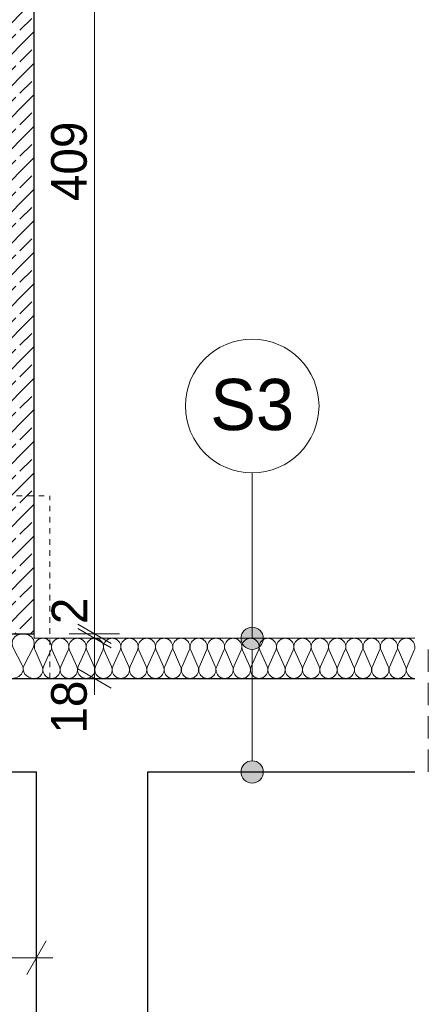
# Model space of a CAD drawing. Extents: x -264238 to -50309, y 31125 to 167795.
# Tile 8 of 256: x -247948 to -246114, y 71182 to 75602. Entities that reach past the tile are written whole.
import ezdxf

# ---------------------------------------------------------------- set-up
doc = ezdxf.new("R2010")
doc.units = 0
doc.header["$MEASUREMENT"] = 0
doc.linetypes.add('Hidden Line', pattern=[50, 25, -25])
doc.linetypes.add('Krawędzie ukryte', pattern=[150, 100, -50])
for name, color, linetype in [('Arch ocieplenie', 7, 'Continuous'), ('Arch opisy', 7, 'Continuous'), ('Arch wymiary', 7, 'Continuous')]:
    doc.layers.add(name, color=color, linetype=linetype)
for name, color, linetype, lineweight in [('Arch ocieplenie_Nr_Pióra__46', 5, 'Continuous', 13), ('Arch opisy_Nr_Pióra__1', 7, 'Continuous', 25), ('Arch opisy_Nr_Pióra__21', 7, 'Continuous', 9), ('Arch schody_Nr_Pióra__1', 7, 'Continuous', 25), ('Arch wykończenie_Nr_Pióra__46', 5, 'Continuous', 13), ('Arch wymiary_Nr_Pióra__21', 7, 'Continuous', 9), ('arch wypelnienia_Nr_Pióra__21', 7, 'Continuous', 9), ('INWENT.ŚCIANY_Nr_Pióra__1', 7, 'Continuous', 25), ('INWENT.ŚCIANY_Nr_Pióra__101', 8, 'Continuous', 13), ('Istniejące stropy_Nr_Pióra__5', 7, 'Continuous', 13)]:
    doc.layers.add(name, color=color, linetype=linetype, lineweight=lineweight)
doc.styles.add('GENERATED_STYLE_1', font='txt')
doc.styles.add('GENERATED_STYLE_5', font='txt')
doc.dimstyles.new('GENERATED_STYLE__1', dxfattribs={"dimtxt": 160.000002, "dimasz": 114, "dimexe": 0.18, "dimexo": 0, "dimgap": 0.09, "dimtad": 1, "dimtih": 1, "dimtoh": 1, "dimdec": 0, "dimlfac": 0.1, "dimzin": 0, "dimdsep": 46, "dimtxsty": 'GENERATED_STYLE_1', "dimblk": 'ARROWHEAD_2', "dimblk1": 'ARROWHEAD_2', "dimblk2": 'ARROWHEAD_2', "dimcen": 0.09, "dimclrd": 7, "dimclre": 7, "dimclrt": 7, "dimazin": 0, "dimtfac": 1, "dimtdec": 4, "dimtmove": 0, "dimatfit": 3, "dimfxl": 0, "dimtolj": 1, "dimtzin": 0, "dimarcsym": 0})
doc.dimstyles.new('GENERATED_STYLE__2', dxfattribs={"dimtxt": 160.000002, "dimasz": 114, "dimexe": 0.18, "dimexo": 0, "dimgap": 0.09, "dimtad": 1, "dimdec": 0, "dimlfac": 0.1, "dimzin": 0, "dimdsep": 46, "dimtxsty": 'GENERATED_STYLE_1', "dimblk": 'ARROWHEAD_2', "dimblk1": 'ARROWHEAD_2', "dimblk2": 'ARROWHEAD_2', "dimcen": 0.09, "dimclrd": 7, "dimclre": 7, "dimclrt": 7, "dimazin": 0, "dimtfac": 1, "dimtdec": 4, "dimtmove": 0, "dimatfit": 3, "dimfxl": 0, "dimtolj": 1, "dimtzin": 0, "dimarcsym": 0})

# ---------------------------------------------------------------- blocks, each defined once
blk = doc.blocks.new('Izolacja cieplna 14_200', base_point=(-246173.6, 72644.9))
at = {"layer": 'Arch ocieplenie_Nr_Pióra__46', "linetype": 'Continuous'}
for p, q in [((-247846.8, 72698.5), (-247879.1, 72771.2)), ((-247808, 72771.2), (-247840.3, 72698.5)), ((-247769.1, 72698.5), (-247801.4, 72771.2)), ((-247730.3, 72771.2), (-247762.6, 72698.5)), ((-247691.5, 72698.5), (-247723.8, 72771.2)), ((-247652.6, 72771.2), (-247684.9, 72698.5)), ((-247613.8, 72698.5), (-247646.1, 72771.2)), ((-247575, 72771.2), (-247607.3, 72698.5)), ((-247536.1, 72698.5), (-247568.4, 72771.2)), ((-247497.3, 72771.2), (-247529.6, 72698.5)), ((-247458.5, 72698.5), (-247490.8, 72771.2)), ((-247419.6, 72771.2), (-247451.9, 72698.5)), ((-247380.8, 72698.5), (-247413.1, 72771.2)), ((-247341.9, 72771.2), (-247374.3, 72698.5)), ((-247303.1, 72698.5), (-247335.4, 72771.2)), ((-247264.3, 72771.2), (-247296.6, 72698.5)), ((-247225.4, 72698.5), (-247257.8, 72771.2)), ((-247186.6, 72771.2), (-247218.9, 72698.5)), ((-247147.8, 72698.5), (-247180.1, 72771.2)), ((-247108.9, 72771.2), (-247141.2, 72698.5)), ((-247070.1, 72698.5), (-247102.4, 72771.2)), ((-247031.3, 72771.2), (-247063.6, 72698.5)), ((-246992.4, 72698.5), (-247024.7, 72771.2)), ((-246953.6, 72771.2), (-246985.9, 72698.5)), ((-246914.8, 72698.5), (-246947.1, 72771.2)), ((-246875.9, 72771.2), (-246908.2, 72698.5)), ((-246837.1, 72698.5), (-246869.4, 72771.2)), ((-246798.3, 72771.2), (-246830.6, 72698.5)), ((-246759.4, 72698.5), (-246791.7, 72771.2)), ((-246720.6, 72771.2), (-246752.9, 72698.5)), ((-246681.7, 72698.5), (-246714.1, 72771.2)), ((-246642.9, 72771.2), (-246675.2, 72698.5)), ((-246604.1, 72698.5), (-246636.4, 72771.2)), ((-246565.2, 72771.2), (-246597.6, 72698.5)), ((-246526.4, 72698.5), (-246558.7, 72771.2)), ((-246487.6, 72771.2), (-246519.9, 72698.5)), ((-246448.7, 72698.5), (-246481, 72771.2)), ((-246409.9, 72771.2), (-246442.2, 72698.5)), ((-246371.1, 72698.5), (-246403.4, 72771.2)), ((-246332.2, 72771.2), (-246364.5, 72698.5)), ((-246293.4, 72698.5), (-246325.7, 72771.2)), ((-246254.6, 72771.2), (-246286.9, 72698.5)), ((-246215.7, 72698.5), (-246248, 72771.2)), ((-246176.9, 72771.2), (-246209.2, 72698.5))]:
    blk.add_line(p, q, dxfattribs=at)
for centre, start_param, end_param in [((-247843.5, 72786.6), 2.728799, 6.695979), ((-247765.9, 72786.6), 2.728799, 6.695979), ((-247688.2, 72786.6), 2.728799, 6.695979), ((-247610.5, 72786.6), 2.728799, 6.695979), ((-247532.9, 72786.6), 2.728799, 6.695979), ((-247455.2, 72786.6), 2.728799, 6.695979), ((-247377.5, 72786.6), 2.728799, 6.695979), ((-247299.8, 72786.6), 2.728799, 6.695979), ((-247222.2, 72786.6), 2.728799, 6.695979), ((-247144.5, 72786.6), 2.728799, 6.695979), ((-247066.8, 72786.6), 2.728799, 6.695979), ((-246989.2, 72786.6), 2.728799, 6.695979), ((-246911.5, 72786.6), 2.728799, 6.695979), ((-246833.8, 72786.6), 2.728799, 6.695979), ((-246756.2, 72786.6), 2.728799, 6.695979), ((-246678.5, 72786.6), 2.728799, 6.695979), ((-246600.8, 72786.6), 2.728799, 6.695979), ((-246523.1, 72786.6), 2.728799, 6.695979), ((-246445.5, 72786.6), 2.728799, 6.695979), ((-246367.8, 72786.6), 2.728799, 6.695979), ((-246290.1, 72786.6), 2.728799, 6.695979), ((-246212.5, 72786.6), 2.728799, 6.695979), ((-247882.4, 72683.1), 1.570796, 3.554385), ((-247804.7, 72683.1), 5.870392, 9.837571), ((-247727, 72683.1), 5.870392, 9.837571), ((-247649.4, 72683.1), 5.870392, 9.837571), ((-247571.7, 72683.1), 5.870392, 9.837571), ((-247494, 72683.1), 5.870392, 9.837571), ((-247416.4, 72683.1), 5.870392, 9.837571), ((-247338.7, 72683.1), 5.870392, 9.837571), ((-247261, 72683.1), 5.870392, 9.837571), ((-247183.3, 72683.1), 5.870392, 9.837571), ((-247105.7, 72683.1), 5.870392, 9.837571), ((-247028, 72683.1), 5.870392, 9.837571), ((-246950.3, 72683.1), 5.870392, 9.837571), ((-246872.7, 72683.1), 5.870392, 9.837571), ((-246795, 72683.1), 5.870392, 9.837571), ((-246717.3, 72683.1), 5.870392, 9.837571), ((-246639.6, 72683.1), 5.870392, 9.837571), ((-246562, 72683.1), 5.870392, 9.837571), ((-246484.3, 72683.1), 5.870392, 9.837571), ((-246406.6, 72683.1), 5.870392, 9.837571), ((-246329, 72683.1), 5.870392, 9.837571), ((-246251.3, 72683.1), 5.870392, 9.837571), ((-246173.6, 72683.1), 5.870392, 7.853982)]:
    blk.add_ellipse(centre, major_axis=(-38.8, 0), ratio=0.985753, start_param=start_param, end_param=end_param, dxfattribs=at)
blk = doc.blocks.new('Izolacja cieplna 14_205', base_point=(-247882.4, 72644.9))
at = {"layer": 'Arch ocieplenie_Nr_Pióra__46', "linetype": 'Continuous'}
for p, q in [((-248036.6, 72704.4), (-248078.2, 72785.3)), ((-247986.6, 72785.3), (-248028.2, 72704.4)), ((-247936.6, 72704.4), (-247978.2, 72785.3)), ((-247886.6, 72785.3), (-247928.2, 72704.4))]:
    blk.add_line(p, q, dxfattribs=at)
for centre, start_param, end_param in [((-248032.4, 72802.3), 2.728799, 6.695979), ((-247932.4, 72802.3), 2.728799, 6.695979), ((-248082.4, 72687.4), 1.570796, 3.554385), ((-247982.4, 72687.4), 5.870392, 9.837571), ((-247882.4, 72687.4), 5.870392, 7.853982)]:
    blk.add_ellipse(centre, major_axis=(-50, 0), ratio=0.850705, start_param=start_param, end_param=end_param, dxfattribs=at)
blk = doc.blocks.new('Linia_90', base_point=(-246904.3, 72224.9))
at = {"layer": 'Arch opisy_Nr_Pióra__21', "linetype": 'Continuous'}
for points in [[(-246854.3, 72824.9), (-246858.1, 72844), (-246868.9, 72860.2), (-246885.2, 72871), (-246904.3, 72874.9), (-246923.4, 72871), (-246939.6, 72860.2), (-246950.5, 72844), (-246954.3, 72824.9), (-246950.5, 72805.7), (-246939.6, 72789.5), (-246923.4, 72778.7), (-246904.3, 72774.9), (-246885.2, 72778.7), (-246868.9, 72789.5), (-246858.1, 72805.7)], [(-246854.3, 72224.9), (-246858.1, 72244), (-246868.9, 72260.2), (-246885.2, 72271), (-246904.3, 72274.9), (-246923.4, 72271), (-246939.6, 72260.2), (-246950.5, 72244), (-246954.3, 72224.9), (-246950.5, 72205.7), (-246939.6, 72189.5), (-246923.4, 72178.7), (-246904.3, 72174.9), (-246885.2, 72178.7), (-246868.9, 72189.5), (-246858.1, 72205.7)]]:
    blk.add_hatch(color=256, dxfattribs=at).paths.add_polyline_path(points, flags=0)
blk.add_line((-246904.3, 72274.9), (-246904.3, 72774.9), dxfattribs=at)
for centre in [(-246904.3, 72824.9), (-246904.3, 72224.9)]:
    blk.add_circle(centre, 50, dxfattribs=at)
blk = doc.blocks.new('Linia_91', base_point=(-246904.3, 72824.9))
at = {"layer": 'Arch opisy_Nr_Pióra__21', "linetype": 'Continuous'}
blk.add_line((-246904.3, 72824.9), (-246904.3, 73568), dxfattribs=at)
blk.add_circle((-246904.3, 73868), 300, dxfattribs=at)
blk = doc.blocks.new('*D1611')
at = {"layer": 'Arch wymiary_Nr_Pióra__21', "linetype": 'Continuous'}
for p, q in [((-248062.4, 71278.5), (-248062.4, 71503.5)), ((-247872.4, 71278.5), (-247872.4, 71503.5)), ((-248019.1, 71466), (-248105.7, 71316)), ((-247915.7, 71316), (-247829.1, 71466)), ((-248062.4, 71391), (-247872.4, 71391)), ((-247872.4, 71391), (-247799, 71391))]:
    blk.add_line(p, q, dxfattribs=at)
at = {"layer": 'Arch wymiary_Nr_Pióra__21', "char_height": 160, "attachment_point": 7, "style": 'GENERATED_STYLE_1'}
for s, insert in [('{106}', (-248848.4, 71423)), ('{19}', (-248310.5, 71423))]:
    blk.add_mtext(s, dxfattribs=dict(at, insert=insert))
blk = doc.blocks.new('ARROWHEAD_2')
at = {"color": 0, "linetype": 'Continuous', "lineweight": 0}
for p, q in [((-0.378, -0.655), (0.378, 0.655)), ((0, 0), (-1, 0))]:
    blk.add_line(p, q, dxfattribs=at)
blk = doc.blocks.new('*D1616')
at = {"layer": 'Arch wymiary_Nr_Pióra__21', "linetype": 'Continuous'}
for p, q in [((-247687.6, 72888.2), (-247537.6, 72801.6)), ((-247537.6, 72781.6), (-247687.6, 72868.2)), ((-247500.1, 72824.9), (-247725.1, 72824.9)), ((-247612.6, 72644.9), (-247612.6, 72824.9)), ((-247687.6, 72688.2), (-247537.6, 72601.6)), ((-247500.1, 72644.9), (-247725.1, 72644.9)), ((-247612.6, 72571.5), (-247612.6, 72644.9))]:
    blk.add_line(p, q, dxfattribs=at)
at = {"layer": 'Arch wymiary_Nr_Pióra__21', "char_height": 160, "attachment_point": 7, "rotation": 90, "style": 'GENERATED_STYLE_1'}
for s, insert in [('{409}', (-247644.6, 74787.5)), ('{2}', (-247644.6, 72888.2)), ('{18}', (-247644.6, 72396.7))]:
    blk.add_mtext(s, dxfattribs=dict(at, insert=insert))
blk = doc.blocks.new('*D1617')
at = {"layer": 'Arch wymiary_Nr_Pióra__21', "linetype": 'Continuous'}
for p, q in [((-247500.1, 72844.9), (-247725.1, 72844.9)), ((-247687.6, 72888.2), (-247537.6, 72801.6)), ((-247537.6, 72781.6), (-247687.6, 72868.2)), ((-247612.6, 72824.9), (-247612.6, 72844.9)), ((-247500.1, 72824.9), (-247725.1, 72824.9))]:
    blk.add_line(p, q, dxfattribs=at)
at = {"layer": 'Arch wymiary_Nr_Pióra__21', "char_height": 160, "attachment_point": 7, "rotation": 90, "style": 'GENERATED_STYLE_1'}
for s, insert in [('{409}', (-247644.6, 74787.5)), ('{2}', (-247644.6, 72888.2)), ('{18}', (-247644.6, 72396.7))]:
    blk.add_mtext(s, dxfattribs=dict(at, insert=insert))
blk = doc.blocks.new('*D1618')
at = {"layer": 'Arch wymiary_Nr_Pióra__21', "linetype": 'Continuous'}
for p, q in [((-247612.6, 76934.9), (-247612.6, 77008.2)), ((-247537.6, 76891.6), (-247687.6, 76978.2)), ((-247500.1, 76934.9), (-247725.1, 76934.9)), ((-247612.6, 72844.9), (-247612.6, 76934.9)), ((-247500.1, 72844.9), (-247725.1, 72844.9)), ((-247687.6, 72888.2), (-247537.6, 72801.6)), ((-247537.6, 72781.6), (-247687.6, 72868.2))]:
    blk.add_line(p, q, dxfattribs=at)
at = {"layer": 'Arch wymiary_Nr_Pióra__21', "char_height": 160, "attachment_point": 7, "rotation": 90, "style": 'GENERATED_STYLE_1'}
for s, insert in [('{409}', (-247644.6, 74787.5)), ('{2}', (-247644.6, 72888.2)), ('{18}', (-247644.6, 72396.7))]:
    blk.add_mtext(s, dxfattribs=dict(at, insert=insert))

msp = doc.modelspace()

# ---------------------------------------------------------------- hatches: boundary and pattern name
at = {"layer": 'arch wypelnienia_Nr_Pióra__21', "linetype": 'Continuous'}
h = msp.add_hatch(dxfattribs=at)
h.set_pattern_fill('beton_zbrojony', color=256, style=0, pattern_type=2)
h.set_pattern_definition([(45, (0, 0), (-70.71068, 70.71068), []), (45, (-35.36, 35.36), (-70.71068, 70.71068), [75, -25])])
h.paths.add_polyline_path([(-248082.4, 72844.9), (-247882.4, 72844.9), (-247882.4, 76934.9), (-248082.4, 76934.9)], flags=0)

# ---------------------------------------------------------------- linework, layer by layer
at = {"layer": 'Arch schody_Nr_Pióra__1', "linetype": 'Continuous'}
for p, q in [((-247882.4, 72844.9), (-247882.4, 76934.9)), ((-248082.4, 72844.9), (-247882.4, 72844.9))]:
    msp.add_line(p, q, dxfattribs=at)
at = {"layer": 'Arch wykończenie_Nr_Pióra__46', "linetype": 'Continuous'}
for p, q in [((-247882.4, 72844.9), (-247882.4, 72824.9)), ((-247882.4, 72824.9), (-246173.6, 72824.9))]:
    msp.add_line(p, q, dxfattribs=at)
at = {"layer": 'INWENT.ŚCIANY_Nr_Pióra__1', "linetype": 'Continuous'}
for p, q in [((-248062.4, 72644.9), (-246173.6, 72644.9)), ((-248062.4, 72224.9), (-247872.4, 72224.9)), ((-247872.4, 66584.9), (-247872.4, 72224.9)), ((-247372.4, 60404.9), (-247372.4, 72224.9)), ((-247372.4, 72224.9), (-246173.6, 72224.9))]:
    msp.add_line(p, q, dxfattribs=at)
at = {"layer": 'INWENT.ŚCIANY_Nr_Pióra__101', "linetype": 'Hidden Line'}
for p in [(-248912.4, 73464.9), (-247812.4, 72644.9)]:
    msp.add_line(p, (-247812.4, 73464.9), dxfattribs=at)
at = {"layer": 'Istniejące stropy_Nr_Pióra__5', "linetype": 'Krawędzie ukryte'}
msp.add_line((-246113.6, 72224.9), (-246113.6, 72824.9), dxfattribs=at)

# ---------------------------------------------------------------- block references
at = {"layer": 'Arch ocieplenie', "color": 104, "linetype": 'Continuous', "lineweight": 9, "true_color": 0x029e21}
for name, p in [('Izolacja cieplna 14_205', (-247882.4, 72644.9)), ('Izolacja cieplna 14_200', (-246173.6, 72644.9))]:
    msp.add_blockref(name, p, dxfattribs=at)
at = {"layer": 'Arch opisy', "linetype": 'Continuous'}
for name, p in [('Linia_91', (-246904.3, 72824.9)), ('Linia_90', (-246904.3, 72224.9))]:
    msp.add_blockref(name, p, dxfattribs=at)

# ---------------------------------------------------------------- texts
at = {"layer": 'Arch opisy_Nr_Pióra__1', "linetype": 'Continuous', "insert": (-246904.3, 73989.4), "char_height": 230, "attachment_point": 2, "style": 'GENERATED_STYLE_5'}
msp.add_mtext('{S3}', dxfattribs=at)

# ---------------------------------------------------------------- dimensions: what is measured, and where the dimension line sits
at = {"layer": 'Arch wymiary', "linetype": 'Continuous'}
for p1, p2, picture, middle in [((-247882.4, 72844.9), (-247882.4, 76934.9), '*D1618', (-247724.6, 74969.6)), ((-247722.6, 72644.9), (-247882.4, 72824.9), '*D1616', (-247724.6, 72518.1)), ((-247882.4, 72824.9), (-247882.4, 72844.9), '*D1617', (-247724.6, 72948.9))]:
    dim = msp.add_linear_dim(base=(-247612.6, 72644.9), p1=p1, p2=p2, angle=90, dimstyle='GENERATED_STYLE__2', dxfattribs=at)
    dim.commit()
    dim.dimension.update_dxf_attribs({"geometry": picture, "text_midpoint": middle})
dim = msp.add_linear_dim(base=(-249122.4, 71391), p1=(-248062.4, 72224.9), p2=(-247872.4, 72224.9), dimstyle='GENERATED_STYLE__1', dxfattribs=at)
dim.commit()
dim.dimension.update_dxf_attribs({"geometry": '*D1611', "text_midpoint": (-248189.1, 71503)})

doc.saveas('drawing.dxf')
